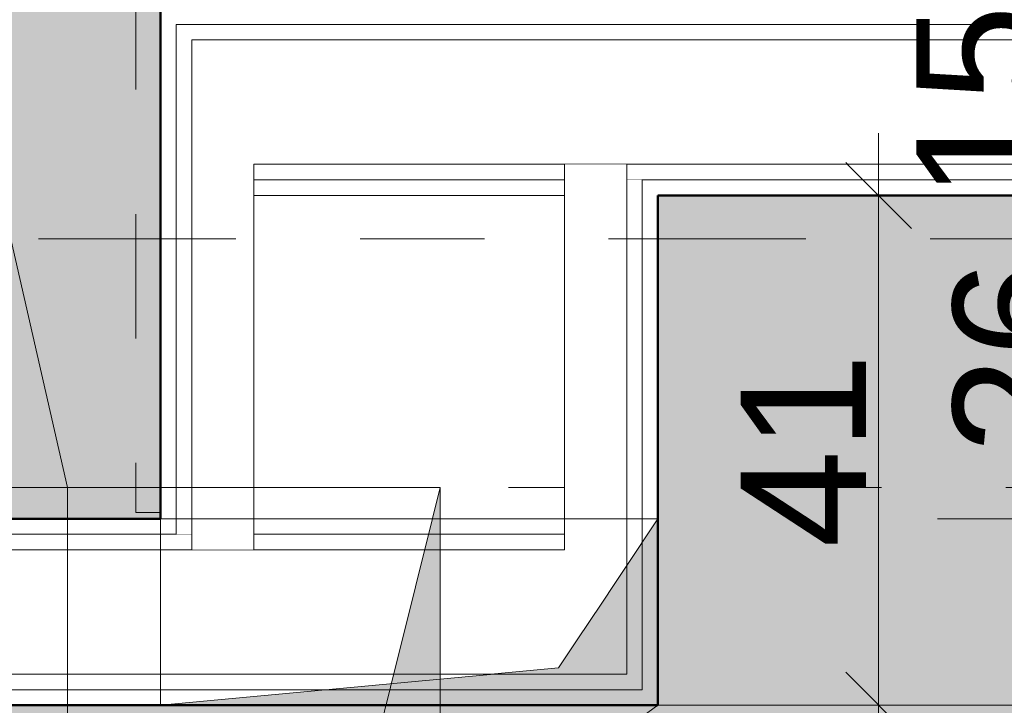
# Model space of a CAD drawing. Header units: metres. Extents: x -180 to 4, y -50 to 6.
# Tile 189 of 256: x -94.814 to -94.022, y -23.322 to -22.771. Entities that reach past the tile are written whole.
import ezdxf

# ---------------------------------------------------------------- set-up
doc = ezdxf.new("R2010")
doc.units = ezdxf.units.M
doc.header["$LTSCALE"] = 0.05
doc.header["$PDMODE"] = 1
doc.header["$PDSIZE"] = -2
for name, pattern in [('Linienart-20', [2.116531, 1.058062, -1.058469]), ('Linienart-53', [5.291531, 3.175, -1.058062, 0.352704, -0.705764]), ('VW-01 Strichlinie kurz 3', [2, 1, -1])]:
    doc.linetypes.add(name, pattern=pattern)
doc.layers.get('0').update_dxf_attribs({"lineweight": 25})
for name, color, linetype, lineweight, true_color in [('00 -Bauelemente -Dämmung innen', 7, 'Continuous', 9, 0xff7fe6), ('00 -Bauelemente -Gipskarton', 7, 'Continuous', 9, 0xff7fe6), ('30 -34 Innenwände- 2 nichttragend', 7, 'Continuous', 18, 0xff7fe6), ('30 -35 Decken- 1 Konstruktion-Träger- Stahlbeton', 7, 'Continuous', 13, 0x33aa00), ('30 -35 Decken- 11 Bodendurchbruch', 7, 'Continuous', 15, 0x599559), ('30 -35 Decken- 11 Durchbruch', 5, 'Continuous', 15, 0x0000ff), ('60- 61 allgemeine Ausstattung- 1 Möbel', 7, 'Continuous', 9, 0x00cccc), ('70 -75 Raumstempel- 1 Raumstempel', 1, 'Continuous', 50, 0xff0000), ('70 -76 Bemaßung- 2 Allgemein', 7, 'Continuous', 5, 0x6666cc), ('CW-Unsichtbar', 7, 'Continuous', 9, 0x599559)]:
    doc.layers.add(name, color=color, linetype=linetype, lineweight=lineweight, true_color=true_color)
doc.layers.add('70 -71 Achsen- 1 Gebäudeachsen', color=7, linetype='Linienart-53', lineweight=18)
doc.layers.add('Keine', color=7, linetype='Continuous', lineweight=9)
doc.styles.add('Arial', font='arial.ttf')
doc.dimstyles.new('k+k 1_50', dxfattribs={"dimtxt": 0.100689, "dimasz": 0.05302, "dimexe": 0.05, "dimexo": 0.15, "dimgap": 0.01, "dimtad": 1, "dimdec": 3, "dimtxsty": 'Arial', "dimblk": 'VW_SLASH', "dimblk1": 'VW_SLASH', "dimblk2": 'VW_SLASH', "dimcen": 0, "dimdle": 0.05, "dimadec": 3, "dimazin": 0, "dimtfac": 0.75, "dimtdec": 3, "dimtix": 1, "dimtmove": 0, "dimatfit": 0, "dimldrblk": 'VW_SLASH-1', "dimfxl": 0.125, "dimfxlon": 1, "dimfrac": 2, "dimtolj": 1, "dimarcsym": 0})

# ---------------------------------------------------------------- blocks, each defined once
blk = doc.blocks.new('Gruppe-4254')
at = {"layer": '30 -35 Decken- 1 Konstruktion-Träger- Stahlbeton', "color": 7, "linetype": 'Linienart-20', "lineweight": 13, "transparency": 33554687}
blk.add_line((-99.221, -23.14704), (-74.871, -23.14704), dxfattribs=at)
at = {"layer": '30 -35 Decken- 1 Konstruktion-Träger- Stahlbeton', "color": 0, "flags": 1}
for tag in ['instanceID', 'IFC_UUID']:
    blk.add_attdef(tag, (-99.221, -23.14704), '', height=0.00018, dxfattribs=at)
blk = doc.blocks.new('_03-OG3_Tragwerk (2D)')
at = {"layer": '30 -35 Decken- 1 Konstruktion-Träger- Stahlbeton'}
blk.add_blockref('Gruppe-4254', (0, 0), dxfattribs=at)
at = {"color": 255, "lineweight": 5, "transparency": 33554687}
blk.add_wipeout([(-99.296, -23.32204), (-94.301, -23.32204), (-94.326, -23.29704), (-94.376, -23.19704), (-94.376, -23.17204), (-99.296, -23.17204)], dxfattribs=at).dxf.layer = '30 -34 Innenwände- 2 nichttragend'
for points, layer in [([(-99.296, -23.32204), (-94.301, -23.32204), (-94.3135, -23.30954), (-99.296, -23.30954)], '00 -Bauelemente -Gipskarton'), ([(-94.626, -22.88704), (-94.626, -22.91204), (-93.071, -22.91204), (-93.071, -22.76204), (-94.701, -22.76204), (-94.676, -22.78704)], '30 -34 Innenwände- 2 nichttragend')]:
    blk.add_wipeout(points, dxfattribs=at).dxf.layer = layer
at = {"layer": '00 -Bauelemente -Gipskarton', "transparency": 33554687}
blk.add_line((-94.301, -23.32204), (-99.296, -23.32204), dxfattribs=at)
at = {"layer": '30 -34 Innenwände- 2 nichttragend', "transparency": 33554687}
blk.add_line((-94.301, -23.32204), (-99.296, -23.32204), dxfattribs=at)
at = {"color": 255, "lineweight": 5, "transparency": 33554687}
for points in [[(-94.626, -22.89954), (-94.626, -22.91204), (-93.071, -22.91204), (-93.071, -22.89954)], [(-99.296, -23.30954), (-94.3135, -23.30954), (-94.326, -23.29704), (-99.296, -23.29704)]]:
    blk.add_wipeout(points, dxfattribs=at).dxf.layer = '00 -Bauelemente -Gipskarton'
at = {"layer": '00 -Bauelemente -Gipskarton', "transparency": 33554687}
for p, q in [((-94.376, -22.91204), (-94.626, -22.91204)), ((-93.071, -22.91204), (-94.301, -22.91204)), ((-94.3135, -23.30954), (-99.296, -23.30954)), ((-94.3135, -23.30954), (-99.296, -23.30954))]:
    blk.add_line(p, q, dxfattribs=at)
at = {"layer": '30 -34 Innenwände- 2 nichttragend', "transparency": 33554687}
for p, q in [((-94.376, -22.91204), (-94.626, -22.91204)), ((-93.071, -22.91204), (-94.301, -22.91204))]:
    blk.add_line(p, q, dxfattribs=at)
at = {"color": 255, "lineweight": 5, "transparency": 33554687}
for points, layer in [([(-99.296, -23.29704), (-94.326, -23.29704), (-94.376, -23.19704), (-99.296, -23.19704)], '00 -Bauelemente -Dämmung innen'), ([(-94.626, -22.88704), (-94.626, -22.89954), (-93.071, -22.89954), (-93.071, -22.88704)], '00 -Bauelemente -Gipskarton')]:
    blk.add_wipeout(points, dxfattribs=at).dxf.layer = layer
at = {"layer": '00 -Bauelemente -Dämmung innen', "transparency": 33554687}
blk.add_line((-94.326, -23.29704), (-99.296, -23.29704), dxfattribs=at)
at = {"layer": '00 -Bauelemente -Gipskarton', "transparency": 33554687}
for p, q in [((-93.071, -22.89954), (-94.626, -22.89954)), ((-93.071, -22.89954), (-94.626, -22.89954)), ((-94.626, -22.91204), (-94.626, -22.89954)), ((-94.326, -23.29704), (-99.296, -23.29704))]:
    blk.add_line(p, q, dxfattribs=at)
at = {"color": 255, "lineweight": 5, "transparency": 33554687}
for points, layer in [([(-94.676, -22.78704), (-94.626, -22.88704), (-93.071, -22.88704), (-93.071, -22.78704)], '00 -Bauelemente -Dämmung innen'), ([(-99.296, -23.19704), (-94.376, -23.19704), (-94.376, -23.18454), (-99.296, -23.18454)], '00 -Bauelemente -Gipskarton')]:
    blk.add_wipeout(points, dxfattribs=at).dxf.layer = layer
at = {"layer": '00 -Bauelemente -Dämmung innen', "transparency": 33554687}
for p, q in [((-93.071, -22.88704), (-94.626, -22.88704)), ((-94.376, -23.19704), (-99.296, -23.19704))]:
    blk.add_line(p, q, dxfattribs=at)
at = {"layer": '00 -Bauelemente -Gipskarton', "transparency": 33554687}
for p, q in [((-93.071, -22.88704), (-94.626, -22.88704)), ((-94.626, -22.89954), (-94.626, -22.88704)), ((-94.376, -23.19704), (-99.296, -23.19704))]:
    blk.add_line(p, q, dxfattribs=at)
at = {"color": 255, "lineweight": 5, "transparency": 33554687}
for points in [[(-94.6885, -22.77454), (-94.676, -22.78704), (-93.071, -22.78704), (-93.071, -22.77454)], [(-99.296, -23.18454), (-94.376, -23.18454), (-94.376, -23.17204), (-99.296, -23.17204)]]:
    blk.add_wipeout(points, dxfattribs=at).dxf.layer = '00 -Bauelemente -Gipskarton'
at = {"layer": '00 -Bauelemente -Dämmung innen', "transparency": 33554687}
blk.add_line((-93.071, -22.78704), (-94.676, -22.78704), dxfattribs=at)
at = {"layer": '00 -Bauelemente -Gipskarton', "transparency": 33554687}
for p, q in [((-93.071, -22.78704), (-94.676, -22.78704)), ((-94.376, -23.17204), (-99.296, -23.17204)), ((-94.376, -23.18454), (-94.376, -23.17204)), ((-94.376, -23.18454), (-99.296, -23.18454)), ((-94.376, -23.18454), (-99.296, -23.18454)), ((-94.376, -23.19704), (-94.376, -23.18454))]:
    blk.add_line(p, q, dxfattribs=at)
at = {"layer": '30 -34 Innenwände- 2 nichttragend', "transparency": 33554687}
blk.add_line((-94.376, -23.17204), (-99.296, -23.17204), dxfattribs=at)
at = {"color": 255, "lineweight": 5, "transparency": 33554687}
blk.add_wipeout([(-94.701, -22.76204), (-94.6885, -22.77454), (-93.071, -22.77454), (-93.071, -22.76204)], dxfattribs=at).dxf.layer = '00 -Bauelemente -Gipskarton'
at = {"layer": '00 -Bauelemente -Gipskarton', "transparency": 33554687}
blk.add_line((-93.071, -22.77454), (-94.6885, -22.77454), dxfattribs=at)
blk.add_line((-93.071, -22.77454), (-94.6885, -22.77454), dxfattribs=at)
at = {"color": 255, "lineweight": 5, "transparency": 33554687}
blk.add_wipeout([(-94.376, -23.19704), (-94.326, -23.29704), (-94.301, -23.32204), (-94.301, -22.91204), (-94.3135, -22.91204), (-94.3135, -22.89954), (-94.326, -22.89954), (-94.326, -22.88704), (-94.376, -22.88704)], dxfattribs=at).dxf.layer = '30 -34 Innenwände- 2 nichttragend'
for points, layer in [([(-94.376, -22.88704), (-94.376, -23.19704), (-94.326, -23.29704), (-94.326, -22.88704)], '00 -Bauelemente -Dämmung innen'), ([(-94.626, -22.88704), (-94.676, -22.78704), (-94.701, -22.76204), (-94.701, -23.17204), (-94.6885, -23.17204), (-94.6885, -23.18454), (-94.676, -23.18454), (-94.676, -23.19704), (-94.626, -23.19704)], '30 -34 Innenwände- 2 nichttragend')]:
    blk.add_wipeout(points, dxfattribs=at).dxf.layer = layer
at = {"layer": '00 -Bauelemente -Dämmung innen', "transparency": 33554687}
for p, q in [((-94.376, -22.91204), (-94.376, -22.88704)), ((-94.376, -23.17204), (-94.376, -22.91204)), ((-94.376, -23.19704), (-94.376, -23.17204))]:
    blk.add_line(p, q, dxfattribs=at)
at = {"layer": '30 -34 Innenwände- 2 nichttragend', "transparency": 33554687}
blk.add_line((-94.376, -23.17204), (-94.376, -22.91204), dxfattribs=at)
at = {"color": 255, "lineweight": 5, "transparency": 33554687}
for points, layer in [([(-94.626, -23.19704), (-94.626, -22.88704), (-94.676, -22.78704), (-94.676, -23.19704)], '00 -Bauelemente -Dämmung innen'), ([(-94.326, -22.89954), (-94.326, -23.29704), (-94.3135, -23.30954), (-94.3135, -22.89954)], '00 -Bauelemente -Gipskarton')]:
    blk.add_wipeout(points, dxfattribs=at).dxf.layer = layer
at = {"layer": '00 -Bauelemente -Dämmung innen', "transparency": 33554687}
for p, q in [((-94.626, -22.88704), (-94.626, -22.91204)), ((-94.326, -22.89954), (-94.326, -22.88704)), ((-94.326, -23.29704), (-94.326, -22.89954)), ((-94.626, -22.91204), (-94.626, -23.17204)), ((-94.626, -23.17204), (-94.626, -23.19704))]:
    blk.add_line(p, q, dxfattribs=at)
at = {"layer": '00 -Bauelemente -Gipskarton', "transparency": 33554687}
blk.add_line((-94.326, -23.29704), (-94.326, -22.89954), dxfattribs=at)
at = {"layer": '30 -34 Innenwände- 2 nichttragend', "transparency": 33554687}
blk.add_line((-94.626, -22.91204), (-94.626, -23.17204), dxfattribs=at)
at = {"color": 255, "lineweight": 5, "transparency": 33554687}
for points in [[(-94.676, -23.18454), (-94.676, -22.78704), (-94.6885, -22.77454), (-94.6885, -23.18454)], [(-94.3135, -22.91204), (-94.3135, -23.30954), (-94.301, -23.32204), (-94.301, -22.91204)]]:
    blk.add_wipeout(points, dxfattribs=at).dxf.layer = '00 -Bauelemente -Gipskarton'
at = {"layer": '00 -Bauelemente -Dämmung innen', "transparency": 33554687}
for p, q in [((-94.676, -22.78704), (-94.676, -23.18454)), ((-94.676, -23.18454), (-94.676, -23.19704))]:
    blk.add_line(p, q, dxfattribs=at)
at = {"layer": '00 -Bauelemente -Gipskarton', "transparency": 33554687}
for p, q in [((-94.676, -22.78704), (-94.676, -23.18454)), ((-94.3135, -22.91204), (-94.3135, -22.89954)), ((-94.3135, -23.30954), (-94.3135, -22.91204)), ((-94.3135, -23.30954), (-94.3135, -22.91204)), ((-94.301, -23.32204), (-94.301, -22.91204))]:
    blk.add_line(p, q, dxfattribs=at)
at = {"layer": '30 -34 Innenwände- 2 nichttragend', "transparency": 33554687}
blk.add_line((-94.301, -23.32204), (-94.301, -22.91204), dxfattribs=at)
at = {"color": 255, "lineweight": 5, "transparency": 33554687}
blk.add_wipeout([(-94.6885, -23.17204), (-94.6885, -22.77454), (-94.701, -22.76204), (-94.701, -23.17204)], dxfattribs=at).dxf.layer = '00 -Bauelemente -Gipskarton'
at = {"layer": '00 -Bauelemente -Gipskarton', "transparency": 33554687}
for p, q in [((-94.701, -22.76204), (-94.701, -23.17204)), ((-94.6885, -22.77454), (-94.6885, -23.17204)), ((-94.6885, -22.77454), (-94.6885, -23.17204)), ((-94.6885, -23.17204), (-94.6885, -23.18454))]:
    blk.add_line(p, q, dxfattribs=at)
at = {"layer": '30 -34 Innenwände- 2 nichttragend', "transparency": 33554687}
blk.add_line((-94.701, -22.76204), (-94.701, -23.17204), dxfattribs=at)
blk = doc.blocks.new('Gruppe-6936')
at = {"layer": '60- 61 allgemeine Ausstattung- 1 Möbel', "color": 252, "linetype": 'VW-01 Strichlinie kurz 3', "lineweight": 15, "true_color": 0x888888, "transparency": 33554687, "flags": 128}
blk.add_lwpolyline([(-94.721, -22.74704), (-94.701, -22.74704), (-94.701, -23.16704), (-94.721, -23.16704)], close=True, dxfattribs=at)
blk = doc.blocks.new('Gruppe-6938')
at = {"layer": 'Keine', "color": 252, "true_color": 0x888888, "transparency": 33554687}
blk.add_blockref('Gruppe-6936', (0, 0), dxfattribs=at)
blk = doc.blocks.new('Gruppe-7310')
at = {"layer": '30 -35 Decken- 11 Durchbruch', "linetype": 'Continuous', "lineweight": 0}
blk.add_hatch(color=5, dxfattribs=at).paths.add_polyline_path([(-94.776, -23.44704), (-94.476, -23.44704), (-94.476, -23.14704), (-94.536, -23.38704)])
at = {"layer": '30 -35 Decken- 11 Durchbruch', "flags": 128}
blk.add_lwpolyline([(-94.776, -23.44704), (-94.476, -23.44704), (-94.476, -23.14704), (-94.536, -23.38704)], close=True, dxfattribs=at)
blk = doc.blocks.new('Gruppe-7311')
at = {"layer": '30 -35 Decken- 11 Durchbruch', "flags": 128}
blk.add_lwpolyline([(-94.776, -23.44704), (-94.776, -23.14704), (-94.476, -23.14704), (-94.536, -23.38704)], close=True, dxfattribs=at)
blk = doc.blocks.new('Gruppe-7313')
at = {"layer": '30 -35 Decken- 11 Durchbruch'}
for name in ['Gruppe-7310', 'Gruppe-7311']:
    blk.add_blockref(name, (0, 0), dxfattribs=at)
blk = doc.blocks.new('Gruppe-7314')
at = {"layer": 'CW-Unsichtbar', "linetype": 'Continuous', "lineweight": 5, "transparency": 33554687}
for p in [(-94.776, -23.29704), (-94.476, -23.29704)]:
    blk.add_point(p, dxfattribs=at)
at = {"layer": '30 -35 Decken- 11 Durchbruch', "color": 7, "transparency": 33554687}
blk.add_blockref('Gruppe-7313', (0, 0), dxfattribs=at)
at = {"layer": '30 -35 Decken- 11 Durchbruch', "color": 0, "flags": 1}
for tag in ['instanceID', 'prm0_value', 'prm1_value', 'prm2_value', 'prm3_value', 'prm4_value', 'prm5_value', 'prm6_value', 'prm7_value', 'IFC_UUID', 'prm0_name', 'prm0_type', 'prm1_name', 'prm1_type', 'prm2_name', 'prm2_type', 'prm3_name', 'prm3_type', 'prm4_name', 'prm4_type', 'prm5_name', 'prm5_type', 'prm6_name', 'prm6_type', 'prm7_name', 'prm7_type']:
    blk.add_attdef(tag, (-95.84946, -23.44704), '', height=0.00018, dxfattribs=at)
blk = doc.blocks.new('Gruppe-7340')
at = {"layer": '30 -35 Decken- 11 Bodendurchbruch', "linetype": 'Continuous', "lineweight": 0}
blk.add_hatch(color=85, dxfattribs=at).paths.add_polyline_path([(-94.701, -23.32204), (-94.301, -23.32204), (-94.301, -23.17204), (-94.381, -23.29204)])
at = {"layer": '30 -35 Decken- 11 Bodendurchbruch', "flags": 128}
blk.add_lwpolyline([(-94.701, -23.32204), (-94.301, -23.32204), (-94.301, -23.17204), (-94.381, -23.29204)], close=True, dxfattribs=at)
blk = doc.blocks.new('Gruppe-7341')
at = {"layer": '30 -35 Decken- 11 Bodendurchbruch', "flags": 128}
blk.add_lwpolyline([(-94.701, -23.32204), (-94.701, -23.17204), (-94.301, -23.17204), (-94.381, -23.29204)], close=True, dxfattribs=at)
blk = doc.blocks.new('Gruppe-7343')
at = {"layer": '30 -35 Decken- 11 Bodendurchbruch'}
for name in ['Gruppe-7340', 'Gruppe-7341']:
    blk.add_blockref(name, (0, 0), dxfattribs=at)
blk = doc.blocks.new('Gruppe-7344')
at = {"layer": 'CW-Unsichtbar', "linetype": 'Continuous', "lineweight": 5, "transparency": 33554687}
for p in [(-94.701, -23.24704), (-94.301, -23.24704)]:
    blk.add_point(p, dxfattribs=at)
at = {"layer": '30 -35 Decken- 11 Bodendurchbruch', "color": 7, "transparency": 33554687}
blk.add_blockref('Gruppe-7343', (0, 0), dxfattribs=at)
at = {"layer": '30 -35 Decken- 11 Bodendurchbruch', "color": 0, "flags": 1}
for tag in ['prm0_value', 'prm1_value', 'prm2_value', 'prm3_value', 'prm4_value', 'prm5_value', 'prm6_value', 'prm7_value', 'instanceID', 'IFC_UUID', 'prm0_name', 'prm0_type', 'prm1_name', 'prm1_type', 'prm2_name', 'prm2_type', 'prm3_name', 'prm3_type', 'prm4_name', 'prm4_type', 'prm5_name', 'prm5_type', 'prm6_name', 'prm6_type', 'prm7_name', 'prm7_type']:
    blk.add_attdef(tag, (-95.99, -24.27), '', height=0.00018, dxfattribs=at)
blk = doc.blocks.new('_OG3_2D (2D)')
at = {"layer": '70 -75 Raumstempel- 1 Raumstempel', "linetype": 'Continuous', "lineweight": 0, "true_color": 0xff0000}
for points in [[(-94.70099996, -22.76204198), (-91.37099996, -22.76204198), (-91.37099996, -22.74704198), (-90.97099996, -22.74704198), (-90.97099996, -22.76204198), (-87.64099996, -22.76204198), (-87.64099996, -23.17204198), (-83.12099996, -23.17204198), (-83.12099996, -22.74704198), (-82.72099996, -22.74704198), (-82.72099996, -22.76204198), (-79.74099996, -22.76204198), (-79.74099996, -23.17204198), (-74.87099996, -23.17204198), (-74.87099996, -22.60204198), (-74.57099996, -22.60204198), (-74.57099996, -20.49904198), (-74.87099996, -20.49904198), (-74.87099996, -20.13204198), (-82.72099996, -20.13204198), (-82.72099996, -20.14704198), (-83.12099996, -20.14704198), (-83.12099996, -19.74704198), (-82.88599996, -19.74704198), (-82.88599996, -11.89704198), (-91.12099996, -11.89704198), (-91.12099996, -19.74704198), (-90.97099996, -19.74704198), (-90.97099996, -20.14704198), (-91.37099996, -20.14704198), (-91.37099996, -20.13204198), (-94.70099996, -20.13204198), (-94.70099996, -19.72204198), (-99.22099996, -19.72204198), (-99.22099996, -23.17204198), (-94.70099996, -23.17204198)], [(-91.39599996, -22.91204198), (-91.39599996, -23.32204198), (-91.24599996, -23.32204198), (-91.24599996, -30.99704198), (-99.29599996, -30.99704198), (-99.29599996, -23.32204198), (-94.30099996, -23.32204198), (-94.30099996, -22.91204198)]]:
    blk.add_hatch(color=1, dxfattribs=at).paths.add_polyline_path(points)
at = {"layer": '30 -35 Decken- 11 Bodendurchbruch'}
blk.add_line((-94.30099996, -23.32204198), (-95.16359325, -23.94544444), dxfattribs=at)
at = {"layer": '30 -35 Decken- 11 Durchbruch'}
blk.add_line((-95.0230571, -22.066), (-94.77599996, -23.14704198), dxfattribs=at)
at = {"layer": '60- 61 allgemeine Ausstattung- 1 Möbel', "linetype": 'Continuous', "lineweight": 15, "transparency": 33554559, "flags": 128}
blk.add_lwpolyline([(-94.30099996, -22.91204198), (-93.24599996, -22.91204198), (-93.24599996, -23.32204198), (-94.30099996, -23.32204198)], close=True, dxfattribs=at)
at = {"layer": '70 -75 Raumstempel- 1 Raumstempel', "flags": 128}
blk.add_lwpolyline([(-82.88599996, -11.89704198), (-91.12099996, -11.89704198), (-91.12099996, -19.74704198), (-90.97099996, -19.74704198), (-90.97099996, -20.14704198), (-91.37099996, -20.14704198), (-91.37099996, -20.13204198), (-94.70099996, -20.13204198), (-94.70099996, -19.72204198), (-99.22099996, -19.72204198), (-99.22099996, -23.17204198), (-94.70099996, -23.17204198), (-94.70099996, -22.76204198), (-91.37099996, -22.76204198), (-91.37099996, -22.74704198), (-90.97099996, -22.74704198), (-90.97099996, -22.76204198), (-87.64099996, -22.76204198)], dxfattribs=at)
blk.add_lwpolyline([(-91.39599996, -22.91204198), (-91.39599996, -23.32204198), (-91.24599996, -23.32204198), (-91.24599996, -30.99704198), (-99.29599996, -30.99704198), (-99.29599996, -23.32204198), (-94.30099996, -23.32204198), (-94.30099996, -22.91204198)], close=True, dxfattribs=at)
at = {"layer": '30 -35 Decken- 11 Bodendurchbruch'}
blk.add_blockref('Gruppe-7344', (0, 0), dxfattribs=at)
at = {"layer": '30 -35 Decken- 11 Durchbruch'}
blk.add_blockref('Gruppe-7314', (0, 0), dxfattribs=at)
at = {"layer": 'Keine', "color": 7}
blk.add_blockref('Gruppe-6938', (0, 0), dxfattribs=at)
blk = doc.blocks.new('VW_SLASH')
at = {"color": 0, "linetype": 'ByBlock', "lineweight": -2, "transparency": 16777216}
blk.add_line((0.943, 0), (-1, 0), dxfattribs=at)
at = {"color": 0, "lineweight": 20, "transparency": 16777216, "flags": 128}
blk.add_lwpolyline([(0.5, 0.5), (-0.5, -0.5)], dxfattribs=at)
blk = doc.blocks.new('*D10192')
at = {"layer": '70 -76 Bemaßung- 2 Allgemein', "color": 0, "lineweight": -2}
for p, q in [((-94.701, -22.22204), (-94.701, -22.04704)), ((-94.626, -22.22204), (-94.626, -22.04704)), ((-94.75402, -22.09704), (-94.80704, -22.09704)), ((-94.626, -22.09704), (-94.701, -22.09704)), ((-94.57298, -22.09704), (-94.51996, -22.09704))]:
    blk.add_line(p, q, dxfattribs=at)
at = {"layer": 'Defpoints', "color": 0}
for p in [(-94.701, -22.09704), (-94.701, -22.74704), (-94.626, -22.91204)]:
    blk.add_point(p, dxfattribs=at)
at = {"layer": '70 -76 Bemaßung- 2 Allgemein', "color": 0, "lineweight": -2, "xscale": 0.05302001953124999, "yscale": 0.05302001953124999, "zscale": 0.05302001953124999}
blk.add_blockref('VW_SLASH', (-94.701, -22.09704), dxfattribs=at)
at = {"layer": '70 -76 Bemaßung- 2 Allgemein', "color": 0, "lineweight": -2, "xscale": 0.05302001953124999, "yscale": 0.05302001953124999, "zscale": 0.05302001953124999, "rotation": 180}
blk.add_blockref('VW_SLASH', (-94.626, -22.09704), dxfattribs=at)
at = {"layer": '70 -76 Bemaßung- 2 Allgemein', "color": 0, "insert": (-94.6635, -21.96477), "char_height": 0.1006887, "attachment_point": 5, "style": 'Arial'}
blk.add_mtext('\\A1;7\\S5^ ;', dxfattribs=at)
blk = doc.blocks.new('VW_SLASH-1')
at = {"color": 0, "linetype": 'ByBlock', "lineweight": -2, "transparency": 16777216}
blk.add_line((0.943, 0), (-1, 0), dxfattribs=at)
at = {"color": 0, "lineweight": 5, "transparency": 16777216, "flags": 128}
blk.add_lwpolyline([(0.5, 0.5), (-0.5, -0.5)], dxfattribs=at)
blk = doc.blocks.new('*D10193')
at = {"layer": '70 -76 Bemaßung- 2 Allgemein', "color": 0, "lineweight": -2}
for p, q in [((-94.626, -22.22204), (-94.626, -22.04704)), ((-94.376, -22.22204), (-94.376, -22.04704)), ((-94.42902, -22.09704), (-94.57298, -22.09704))]:
    blk.add_line(p, q, dxfattribs=at)
at = {"layer": 'Defpoints', "color": 0}
for p in [(-94.626, -22.09704), (-94.376, -22.88704), (-94.626, -22.91204)]:
    blk.add_point(p, dxfattribs=at)
at = {"layer": '70 -76 Bemaßung- 2 Allgemein', "color": 0, "lineweight": -2, "xscale": 0.05302001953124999, "yscale": 0.05302001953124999, "zscale": 0.05302001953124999, "rotation": 180}
blk.add_blockref('VW_SLASH', (-94.626, -22.09704), dxfattribs=at)
at = {"layer": '70 -76 Bemaßung- 2 Allgemein', "color": 0, "lineweight": -2, "xscale": 0.05302001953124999, "yscale": 0.05302001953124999, "zscale": 0.05302001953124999}
blk.add_blockref('VW_SLASH', (-94.376, -22.09704), dxfattribs=at)
at = {"layer": '70 -76 Bemaßung- 2 Allgemein', "color": 0, "insert": (-94.501, -22.03564), "char_height": 0.100689, "attachment_point": 5, "style": 'Arial'}
blk.add_mtext('\\A1;25', dxfattribs=at)
blk = doc.blocks.new('*D10194')
at = {"layer": '70 -76 Bemaßung- 2 Allgemein', "color": 0, "lineweight": -2}
for p, q in [((-94.376, -22.22204), (-94.376, -22.04704)), ((-94.301, -22.22204), (-94.301, -22.04704)), ((-94.42902, -22.09704), (-94.48204, -22.09704)), ((-94.301, -22.09704), (-94.376, -22.09704)), ((-94.24798, -22.09704), (-94.19496, -22.09704))]:
    blk.add_line(p, q, dxfattribs=at)
at = {"layer": 'Defpoints', "color": 0}
for p in [(-94.376, -22.09704), (-94.376, -22.88704), (-94.301, -22.91204)]:
    blk.add_point(p, dxfattribs=at)
at = {"layer": '70 -76 Bemaßung- 2 Allgemein', "color": 0, "lineweight": -2, "xscale": 0.05302001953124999, "yscale": 0.05302001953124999, "zscale": 0.05302001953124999}
blk.add_blockref('VW_SLASH', (-94.376, -22.09704), dxfattribs=at)
at = {"layer": '70 -76 Bemaßung- 2 Allgemein', "color": 0, "lineweight": -2, "xscale": 0.05302001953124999, "yscale": 0.05302001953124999, "zscale": 0.05302001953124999, "rotation": 180}
blk.add_blockref('VW_SLASH', (-94.301, -22.09704), dxfattribs=at)
at = {"layer": '70 -76 Bemaßung- 2 Allgemein', "color": 0, "insert": (-94.3385, -21.71891), "char_height": 0.1006887, "attachment_point": 5, "style": 'Arial'}
blk.add_mtext('\\A1;7\\S5^ ;', dxfattribs=at)
blk = doc.blocks.new('*D10195')
at = {"layer": '70 -76 Bemaßung- 2 Allgemein', "color": 0, "lineweight": -2}
for p, q in [((-94.301, -22.22204), (-94.301, -22.04704)), ((-91.371, -22.22204), (-91.371, -22.04704)), ((-91.42402, -22.09704), (-94.24798, -22.09704))]:
    blk.add_line(p, q, dxfattribs=at)
at = {"layer": 'Defpoints', "color": 0}
for p in [(-94.301, -22.09704), (-91.371, -22.76204), (-94.301, -22.91204)]:
    blk.add_point(p, dxfattribs=at)
at = {"layer": '70 -76 Bemaßung- 2 Allgemein', "color": 0, "lineweight": -2, "xscale": 0.05302001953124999, "yscale": 0.05302001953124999, "zscale": 0.05302001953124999, "rotation": 180}
blk.add_blockref('VW_SLASH', (-94.301, -22.09704), dxfattribs=at)
at = {"layer": '70 -76 Bemaßung- 2 Allgemein', "color": 0, "lineweight": -2, "xscale": 0.05302001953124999, "yscale": 0.05302001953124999, "zscale": 0.05302001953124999}
blk.add_blockref('VW_SLASH', (-91.371, -22.09704), dxfattribs=at)
at = {"layer": '70 -76 Bemaßung- 2 Allgemein', "color": 0, "insert": (-92.836, -22.02658), "char_height": 0.100689, "attachment_point": 5, "style": 'Arial'}
blk.add_mtext('\\A1;2,93', dxfattribs=at)
blk = doc.blocks.new('*D10215')
at = {"layer": '70 -76 Bemaßung- 2 Allgemein', "color": 0, "lineweight": -2}
for p, q in [((-94.701, -23.49704), (-94.701, -23.67204)), ((-99.296, -23.5573), (-99.296, -23.67204)), ((-94.75402, -23.62204), (-99.24298, -23.62204))]:
    blk.add_line(p, q, dxfattribs=at)
at = {"layer": 'Defpoints', "color": 0}
for p in [(-94.701, -23.17204), (-99.296, -23.4073), (-99.296, -23.62204)]:
    blk.add_point(p, dxfattribs=at)
at = {"layer": '70 -76 Bemaßung- 2 Allgemein', "color": 0, "lineweight": -2, "xscale": 0.05302001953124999, "yscale": 0.05302001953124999, "zscale": 0.05302001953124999, "rotation": 180}
blk.add_blockref('VW_SLASH', (-99.296, -23.62204), dxfattribs=at)
at = {"layer": '70 -76 Bemaßung- 2 Allgemein', "color": 0, "lineweight": -2, "xscale": 0.05302001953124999, "yscale": 0.05302001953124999, "zscale": 0.05302001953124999}
blk.add_blockref('VW_SLASH', (-94.701, -23.62204), dxfattribs=at)
at = {"layer": '70 -76 Bemaßung- 2 Allgemein', "color": 0, "insert": (-96.9985, -23.53485), "char_height": 0.1006887, "attachment_point": 5, "style": 'Arial'}
blk.add_mtext('\\A1;4,59\\S5^ ;', dxfattribs=at)
blk = doc.blocks.new('*D10216')
at = {"layer": '70 -76 Bemaßung- 2 Allgemein', "color": 0, "lineweight": -2}
for p, q in [((-94.701, -23.49704), (-94.701, -23.67204)), ((-94.301, -23.49704), (-94.301, -23.67204)), ((-94.35402, -23.62204), (-94.64798, -23.62204))]:
    blk.add_line(p, q, dxfattribs=at)
at = {"layer": 'Defpoints', "color": 0}
for p in [(-94.701, -23.17204), (-94.301, -23.32204), (-94.701, -23.62204)]:
    blk.add_point(p, dxfattribs=at)
at = {"layer": '70 -76 Bemaßung- 2 Allgemein', "color": 0, "lineweight": -2, "xscale": 0.05302001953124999, "yscale": 0.05302001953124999, "zscale": 0.05302001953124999, "rotation": 180}
blk.add_blockref('VW_SLASH', (-94.701, -23.62204), dxfattribs=at)
at = {"layer": '70 -76 Bemaßung- 2 Allgemein', "color": 0, "lineweight": -2, "xscale": 0.05302001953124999, "yscale": 0.05302001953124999, "zscale": 0.05302001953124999}
blk.add_blockref('VW_SLASH', (-94.301, -23.62204), dxfattribs=at)
at = {"layer": '70 -76 Bemaßung- 2 Allgemein', "color": 0, "insert": (-94.501, -23.56064), "char_height": 0.100689, "attachment_point": 5, "style": 'Arial'}
blk.add_mtext('\\A1;40', dxfattribs=at)
blk = doc.blocks.new('*D10217')
at = {"layer": '70 -76 Bemaßung- 2 Allgemein', "color": 0, "lineweight": -2}
for p, q in [((-94.301, -23.49704), (-94.301, -23.67204)), ((-93.246, -23.49704), (-93.246, -23.67204)), ((-93.29902, -23.62204), (-94.24798, -23.62204))]:
    blk.add_line(p, q, dxfattribs=at)
at = {"layer": 'Defpoints', "color": 0}
for p in [(-93.246, -22.91204), (-94.301, -23.32204), (-94.301, -23.62204)]:
    blk.add_point(p, dxfattribs=at)
at = {"layer": '70 -76 Bemaßung- 2 Allgemein', "color": 0, "lineweight": -2, "xscale": 0.05302001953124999, "yscale": 0.05302001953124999, "zscale": 0.05302001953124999, "rotation": 180}
blk.add_blockref('VW_SLASH', (-94.301, -23.62204), dxfattribs=at)
at = {"layer": '70 -76 Bemaßung- 2 Allgemein', "color": 0, "lineweight": -2, "xscale": 0.05302001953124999, "yscale": 0.05302001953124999, "zscale": 0.05302001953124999}
blk.add_blockref('VW_SLASH', (-93.246, -23.62204), dxfattribs=at)
at = {"layer": '70 -76 Bemaßung- 2 Allgemein', "color": 0, "insert": (-93.7735, -23.53485), "char_height": 0.1006887, "attachment_point": 5, "style": 'Arial'}
blk.add_mtext('\\A1;1,05\\S5^ ;', dxfattribs=at)
blk = doc.blocks.new('*D10276')
at = {"layer": '70 -76 Bemaßung- 2 Allgemein', "color": 0, "lineweight": -2}
for p, q in [((-94.301, -23.79704), (-94.301, -23.97204)), ((-99.296, -23.84825), (-99.296, -23.97204)), ((-94.35402, -23.92204), (-99.24298, -23.92204))]:
    blk.add_line(p, q, dxfattribs=at)
at = {"layer": 'Defpoints', "color": 0}
for p in [(-94.301, -23.32204), (-99.296, -23.69825), (-99.296, -23.92204)]:
    blk.add_point(p, dxfattribs=at)
at = {"layer": '70 -76 Bemaßung- 2 Allgemein', "color": 0, "lineweight": -2, "xscale": 0.05302001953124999, "yscale": 0.05302001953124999, "zscale": 0.05302001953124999, "rotation": 180}
blk.add_blockref('VW_SLASH', (-99.296, -23.92204), dxfattribs=at)
at = {"layer": '70 -76 Bemaßung- 2 Allgemein', "color": 0, "lineweight": -2, "xscale": 0.05302001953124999, "yscale": 0.05302001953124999, "zscale": 0.05302001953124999}
blk.add_blockref('VW_SLASH', (-94.301, -23.92204), dxfattribs=at)
at = {"layer": '70 -76 Bemaßung- 2 Allgemein', "color": 0, "insert": (-96.7985, -23.83485), "char_height": 0.1006887, "attachment_point": 5, "style": 'Arial'}
blk.add_mtext('\\A1;4,99\\S5^ ;', dxfattribs=at)
blk = doc.blocks.new('*D10277')
at = {"layer": '70 -76 Bemaßung- 2 Allgemein', "color": 0, "lineweight": -2}
for p, q in [((-94.301, -23.79704), (-94.301, -23.97204)), ((-91.411, -23.79704), (-91.411, -23.97204)), ((-91.46402, -23.92204), (-94.24798, -23.92204))]:
    blk.add_line(p, q, dxfattribs=at)
at = {"layer": 'Defpoints', "color": 0}
for p in [(-94.301, -23.32204), (-91.411, -23.32204), (-94.301, -23.92204)]:
    blk.add_point(p, dxfattribs=at)
at = {"layer": '70 -76 Bemaßung- 2 Allgemein', "color": 0, "lineweight": -2, "xscale": 0.05302001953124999, "yscale": 0.05302001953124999, "zscale": 0.05302001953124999, "rotation": 180}
blk.add_blockref('VW_SLASH', (-94.301, -23.92204), dxfattribs=at)
at = {"layer": '70 -76 Bemaßung- 2 Allgemein', "color": 0, "lineweight": -2, "xscale": 0.05302001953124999, "yscale": 0.05302001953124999, "zscale": 0.05302001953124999}
blk.add_blockref('VW_SLASH', (-91.411, -23.92204), dxfattribs=at)
at = {"layer": '70 -76 Bemaßung- 2 Allgemein', "color": 0, "insert": (-92.856, -23.85158), "char_height": 0.100689, "attachment_point": 5, "style": 'Arial'}
blk.add_mtext('\\A1;2,89', dxfattribs=at)
blk = doc.blocks.new('*D11844')
at = {"layer": '70 -76 Bemaßung- 2 Allgemein', "color": 0, "lineweight": -2}
for p, q in [((-94.076, -22.76204), (-93.901, -22.76204)), ((-93.951, -22.85902), (-93.951, -22.81506)), ((-94.076, -22.91204), (-93.901, -22.91204))]:
    blk.add_line(p, q, dxfattribs=at)
at = {"layer": 'Defpoints', "color": 0}
for p in [(-94.701, -22.76204), (-93.951, -22.76204), (-94.551, -22.91204)]:
    blk.add_point(p, dxfattribs=at)
at = {"layer": '70 -76 Bemaßung- 2 Allgemein', "color": 0, "lineweight": -2, "xscale": 0.05302001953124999, "yscale": 0.05302001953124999, "zscale": 0.05302001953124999}
for p, rotation in [((-93.951, -22.76204), 90), ((-93.951, -22.91204), 270)]:
    blk.add_blockref('VW_SLASH', p, dxfattribs=dict(at, rotation=rotation))
at = {"layer": '70 -76 Bemaßung- 2 Allgemein', "color": 0, "insert": (-94.04196, -22.83704), "char_height": 0.100689, "attachment_point": 5, "rotation": 90, "style": 'Arial'}
blk.add_mtext('\\A1;15', dxfattribs=at)
blk = doc.blocks.new('*D11845')
at = {"layer": '70 -76 Bemaßung- 2 Allgemein', "color": 0, "lineweight": -2}
for p, q in [((-94.076, -22.91204), (-93.901, -22.91204)), ((-93.951, -23.11902), (-93.951, -22.96506)), ((-94.076, -23.17204), (-93.901, -23.17204))]:
    blk.add_line(p, q, dxfattribs=at)
at = {"layer": 'Defpoints', "color": 0}
for p in [(-94.551, -22.91204), (-93.951, -22.91204), (-94.701, -23.17204)]:
    blk.add_point(p, dxfattribs=at)
at = {"layer": '70 -76 Bemaßung- 2 Allgemein', "color": 0, "lineweight": -2, "xscale": 0.05302001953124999, "yscale": 0.05302001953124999, "zscale": 0.05302001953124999}
for p, rotation in [((-93.951, -22.91204), 90), ((-93.951, -23.17204), 270)]:
    blk.add_blockref('VW_SLASH', p, dxfattribs=dict(at, rotation=rotation))
at = {"layer": '70 -76 Bemaßung- 2 Allgemein', "color": 0, "insert": (-94.0124, -23.04204), "char_height": 0.100689, "attachment_point": 5, "rotation": 90, "style": 'Arial'}
blk.add_mtext('\\A1;26', dxfattribs=at)
blk = doc.blocks.new('*D11846')
at = {"layer": '70 -76 Bemaßung- 2 Allgemein', "color": 0, "lineweight": -2}
for p, q in [((-93.951, -23.11902), (-93.951, -23.066)), ((-94.076, -23.17204), (-93.901, -23.17204)), ((-93.951, -23.32204), (-93.951, -23.17204)), ((-94.076, -23.32204), (-93.901, -23.32204)), ((-93.951, -23.37506), (-93.951, -23.42808))]:
    blk.add_line(p, q, dxfattribs=at)
at = {"layer": 'Defpoints', "color": 0}
for p in [(-94.701, -23.17204), (-93.951, -23.17204), (-94.551, -23.32204)]:
    blk.add_point(p, dxfattribs=at)
at = {"layer": '70 -76 Bemaßung- 2 Allgemein', "color": 0, "lineweight": -2, "xscale": 0.05302001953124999, "yscale": 0.05302001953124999, "zscale": 0.05302001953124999}
for p, rotation in [((-93.951, -23.17204), 270), ((-93.951, -23.32204), 90)]:
    blk.add_blockref('VW_SLASH', p, dxfattribs=dict(at, rotation=rotation))
at = {"layer": '70 -76 Bemaßung- 2 Allgemein', "color": 0, "insert": (-94.04196, -23.40193), "char_height": 0.100689, "attachment_point": 5, "rotation": 90, "style": 'Arial'}
blk.add_mtext('\\A1;15', dxfattribs=at)
blk = doc.blocks.new('*D11849')
at = {"layer": '70 -76 Bemaßung- 2 Allgemein', "color": 0, "lineweight": -2}
for p, q in [((-94.24828, -22.91204), (-94.07328, -22.91204)), ((-94.12328, -22.96506), (-94.12328, -23.26902)), ((-94.24828, -23.32204), (-94.07328, -23.32204))]:
    blk.add_line(p, q, dxfattribs=at)
at = {"layer": 'Defpoints', "color": 0}
for p in [(-94.801, -22.91204), (-94.501, -23.32204), (-94.12328, -23.32204)]:
    blk.add_point(p, dxfattribs=at)
at = {"layer": '70 -76 Bemaßung- 2 Allgemein', "color": 0, "lineweight": -2, "xscale": 0.05302001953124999, "yscale": 0.05302001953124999, "zscale": 0.05302001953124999}
for p, rotation in [((-94.12328, -22.91204), 90), ((-94.12328, -23.32204), 270)]:
    blk.add_blockref('VW_SLASH', p, dxfattribs=dict(at, rotation=rotation))
at = {"layer": '70 -76 Bemaßung- 2 Allgemein', "color": 0, "insert": (-94.18382, -23.11704), "char_height": 0.100689, "attachment_point": 5, "rotation": 90, "style": 'Arial'}
blk.add_mtext('\\A1;41', dxfattribs=at)
blk = doc.blocks.new('_Achsen (3D)')
at = {"layer": '70 -71 Achsen- 1 Gebäudeachsen', "transparency": 33554687}
blk.add_line((-179.668, -22.94704), (3.826, -22.94704), dxfattribs=at)
blk = doc.blocks.new('Gruppe-9091')
at = {"layer": '70 -76 Bemaßung- 2 Allgemein'}
for base, p1, p2, text, override, picture, middle in [((-94.376, -22.09704), (-94.301, -22.91204), (-94.376, -22.88704), '7\\S5^ ;', {"dimtxt": 0.100689, "dimgap": 0.173901, "dimpost": '<>', "dimtxsty": 'Arial', "dimtix": 0, "dimtmove": 2}, '*D10194', (-94.3385, -21.71891)), ((-94.701, -22.09704), (-94.626, -22.91204), (-94.701, -22.74704), '7\\S5^ ;', {"dimtxt": 0.100689, "dimgap": 0.01, "dimpost": '<>', "dimtxsty": 'Arial', "dimtix": 0, "dimtmove": 2}, '*D10192', (-94.6635, -21.96477)), ((-94.301, -22.09704), (-91.371, -22.76204), (-94.301, -22.91204), '2,93', {"dimtxt": 0.100689, "dimgap": 0.01, "dimpost": '<>', "dimtxsty": 'Arial', "dimtmove": 2}, '*D10195', (-92.836, -22.02658)), ((-94.626, -22.09704), (-94.376, -22.88704), (-94.626, -22.91204), '25', {"dimtxt": 0.100689, "dimgap": 0.01, "dimpost": '<>', "dimtxsty": 'Arial', "dimtmove": 2}, '*D10193', (-94.501, -22.03564))]:
    dim = blk.add_linear_dim(base=base, p1=p1, p2=p2, text=text, dimstyle='k+k 1_50', override=override, dxfattribs=at)
    dim.commit()
    dim.dimension.update_dxf_attribs({"geometry": picture, "text_midpoint": middle})
blk = doc.blocks.new('Gruppe-9094')
at = {"layer": '70 -76 Bemaßung- 2 Allgemein'}
for base, p1, p2, text, picture, middle in [((-94.301, -23.62204), (-93.246, -22.91204), (-94.301, -23.32204), '1,05\\S5^ ;', '*D10217', (-93.7735, -23.53485)), ((-99.296, -23.62204), (-94.701, -23.17204), (-99.296, -23.4073), '4,59\\S5^ ;', '*D10215', (-96.9985, -23.53485)), ((-94.701, -23.62204), (-94.301, -23.32204), (-94.701, -23.17204), '40', '*D10216', (-94.501, -23.56064))]:
    dim = blk.add_linear_dim(base=base, p1=p1, p2=p2, text=text, dimstyle='k+k 1_50', override={"dimtxt": 0.100689, "dimgap": 0.01, "dimpost": '<>', "dimtxsty": 'Arial', "dimtmove": 2}, dxfattribs=at)
    dim.commit()
    dim.dimension.update_dxf_attribs({"geometry": picture, "text_midpoint": middle})
blk = doc.blocks.new('Gruppe-9109')
at = {"layer": '70 -76 Bemaßung- 2 Allgemein'}
dim = blk.add_linear_dim(base=(-99.296, -23.92204), p1=(-94.301, -23.32204), p2=(-99.296, -23.69825), text='4,99\\S5^ ;', dimstyle='k+k 1_50', override={"dimtxt": 0.100689, "dimgap": 0.01, "dimpost": '<>', "dimtxsty": 'Arial', "dimtmove": 2}, dxfattribs=at)
dim.commit()
dim.dimension.update_dxf_attribs({"geometry": '*D10276', "text_midpoint": (-96.7985, -23.83485)})
dim = blk.add_aligned_dim(p1=(-91.411, -23.32204), p2=(-94.301, -23.32204), distance=0.6, text='2,89', dimstyle='k+k 1_50', override={"dimtxt": 0.100689, "dimgap": 0.01, "dimpost": '<>', "dimtxsty": 'Arial', "dimtmove": 2}, dxfattribs=at)
dim.commit()
dim.dimension.update_dxf_attribs({"geometry": '*D10277', "text_midpoint": (-92.856, -23.85158)})
blk = doc.blocks.new('Gruppe-9774')
at = {"layer": '70 -76 Bemaßung- 2 Allgemein'}
for base, p1, p2, override, picture, middle in [((-93.951, -22.76204), (-94.551, -22.91204), (-94.701, -22.76204), {"dimtxt": 0.100689, "dimgap": 0.01, "dimpost": '<>', "dimtxsty": 'Arial', "dimtmove": 2}, '*D11844', (-94.04196, -22.83704)), ((-93.951, -23.17204), (-94.551, -23.32204), (-94.701, -23.17204), {"dimtxt": 0.100689, "dimgap": 0.01, "dimpost": '<>', "dimtxsty": 'Arial', "dimtix": 0, "dimtmove": 2}, '*D11846', (-94.04196, -23.40193))]:
    dim = blk.add_linear_dim(base=base, p1=p1, p2=p2, angle=270, text='15', dimstyle='k+k 1_50', override=override, dxfattribs=at)
    dim.commit()
    dim.dimension.update_dxf_attribs({"geometry": picture, "text_midpoint": middle, "dimtype": 160})
dim = blk.add_linear_dim(base=(-93.951, -22.91204), p1=(-94.701, -23.17204), p2=(-94.551, -22.91204), angle=270, text='26', dimstyle='k+k 1_50', override={"dimtxt": 0.100689, "dimgap": 0.01, "dimpost": '<>', "dimtxsty": 'Arial', "dimtmove": 2}, dxfattribs=at)
dim.commit()
dim.dimension.update_dxf_attribs({"geometry": '*D11845', "text_midpoint": (-94.0124, -23.04204)})
blk = doc.blocks.new('_OG3_2D Bemaßung_ Beschriftung (2D)')
at = {"layer": '70 -76 Bemaßung- 2 Allgemein'}
for name in ['Gruppe-9091', 'Gruppe-9774', 'Gruppe-9094', 'Gruppe-9109']:
    blk.add_blockref(name, (0, 0), dxfattribs=at)
dim = blk.add_linear_dim(base=(-94.12327774, -23.32204198), p1=(-94.80099996, -22.91204198), p2=(-94.50099996, -23.32204198), angle=270, text='41', dimstyle='k+k 1_50', override={"dimtxt": 0.100689, "dimgap": 0.01, "dimpost": '<>', "dimtxsty": 'Arial', "dimtmove": 2}, dxfattribs=at)
dim.commit()
dim.dimension.update_dxf_attribs({"geometry": '*D11849', "text_midpoint": (-94.18382345, -23.11704198)})

msp = doc.modelspace()

# ---------------------------------------------------------------- block references
at = {"layer": 'Keine', "color": 1}
msp.add_blockref('_03-OG3_Tragwerk (2D)', (0, 0), dxfattribs=at)

# ---------------------------------------------------------------- next in the draw order: block references
msp.add_blockref('_OG3_2D (2D)', (0, 0), dxfattribs=at)

# ---------------------------------------------------------------- next in the draw order: block references
msp.add_blockref('_OG3_2D Bemaßung_ Beschriftung (2D)', (0, 0), dxfattribs=at)

# ---------------------------------------------------------------- next in the draw order: block references
msp.add_blockref('_Achsen (3D)', (0, 0), dxfattribs=at)

doc.saveas('drawing.dxf')
